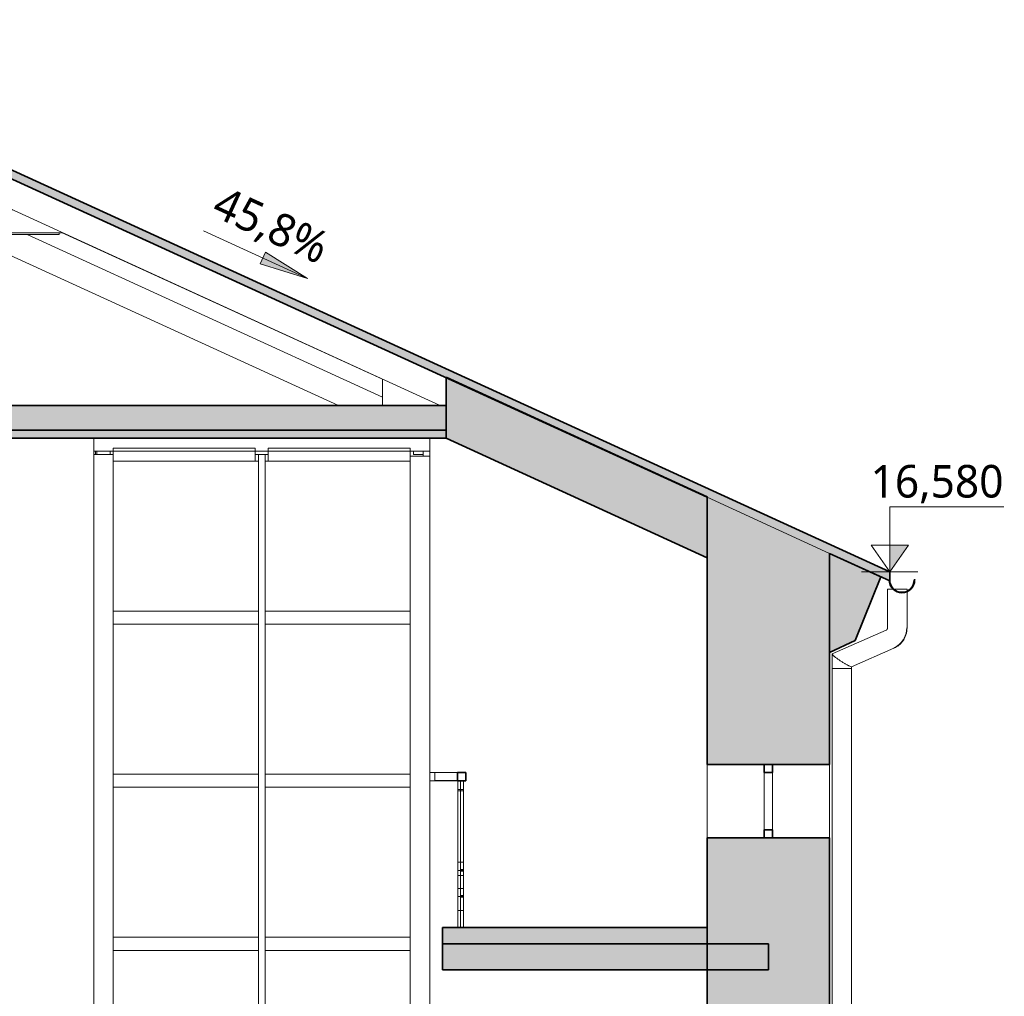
# Model space of a CAD drawing. Header units: metres. Extents: x -2.8 to 28.4, y -7 to 24.8.
# Tile 14 of 14: x 9.8 to 15.8, y 14 to 20. Entities that reach past the tile are written whole.
import ezdxf

# ---------------------------------------------------------------- set-up
doc = ezdxf.new("R2010")
doc.units = ezdxf.units.M
for name, color, linetype, lineweight in [('AV-KOTY', 7, 'Continuous', 5), ('AV-SRAFY', 7, 'Continuous', 35), ('AV-STAVBA', 7, 'Continuous', 18)]:
    doc.layers.add(name, color=color, linetype=linetype, lineweight=lineweight)
doc.styles.add('Trebuchet MS', font='trebuc.ttf', dxfattribs={"height": 0.2})

# ---------------------------------------------------------------- blocks, each defined once
blk = doc.blocks.new('Obdélníková příčel - Koncepční příčel interiérová 80_40-1398277-Řez A-A_')
at = {"layer": 'AV-STAVBA'}
blk.add_line((12.2982, 17.4), (12.2982, 17.32), dxfattribs=at)
blk = doc.blocks.new('Obdélníková příčel - Koncepční příčel interiérová 80_40-1398260-Řez A-A_')
at = {"layer": 'AV-STAVBA'}
blk.add_line((10.2382, 17.32), (10.2382, 17.4), dxfattribs=at)
blk = doc.blocks.new('Systémový panel - Prosklený panel - Interiérový-1045395-Řez A-A_')
at = {"layer": 'AV-STAVBA'}
blk.add_line((11.3082, 17.26), (11.2882, 17.26), dxfattribs=at)
blk = doc.blocks.new('Systémový panel - Prosklený panel - Interiérový-V3-Řez A-A_')
at = {"layer": 'AV-STAVBA'}
blk.add_line((11.2482, 17.26), (11.2282, 17.26), dxfattribs=at)
blk = doc.blocks.new('Systémový panel - Prosklený panel - Interiérový-1645773-Řez A-A_')
at = {"layer": 'AV-STAVBA'}
blk.add_line((10.2482, 17.3), (10.2482, 17.32), dxfattribs=at)
blk = doc.blocks.new('L Corner Mullion - 100x100-1395329-Řez A-A_')
at = {"layer": 'AV-STAVBA'}
for p, q in [((12.1782, 13.25), (12.1782, 14.29)), ((12.2982, 14.29), (12.2982, 13.25))]:
    blk.add_line(p, q, dxfattribs=at)
blk = doc.blocks.new('L Corner Mullion - 100x100-V4-Řez A-A_')
at = {"layer": 'AV-STAVBA'}
for p, q in [((12.1782, 14.29), (12.1782, 15.29)), ((12.2982, 15.29), (12.2982, 14.29))]:
    blk.add_line(p, q, dxfattribs=at)
blk = doc.blocks.new('L Corner Mullion - 100x100-1398207-Řez A-A_')
at = {"layer": 'AV-STAVBA'}
for p, q in [((12.1782, 15.29), (12.1782, 16.59)), ((12.2982, 16.59), (12.2982, 15.29))]:
    blk.add_line(p, q, dxfattribs=at)
blk = doc.blocks.new('L Corner Mullion - 100x100-1398286-Řez A-A_')
at = {"layer": 'AV-STAVBA'}
for p, q in [((12.1782, 17.29), (12.2982, 17.29)), ((12.1782, 16.59), (12.1782, 17.29)), ((12.2982, 17.29), (12.2982, 16.59))]:
    blk.add_line(p, q, dxfattribs=at)
blk = doc.blocks.new('Obdélníková příčel - Koncepční příčel interiérová 40_40-1045116-Řez A-A_')
at = {"layer": 'AV-STAVBA'}
for p, q in [((11.2482, 1.3), (11.2482, 0.3)), ((11.2882, 1.3), (11.2882, 0.3))]:
    blk.add_line(p, q, dxfattribs=at)
blk = doc.blocks.new('Obdélníková příčel - Koncepční příčel interiérová 40_40-1398309-Řez A-A_')
at = {"layer": 'AV-STAVBA'}
for p, q in [((11.2482, 17.3), (11.2882, 17.3)), ((11.2482, 17.3), (11.2482, 16.3)), ((11.2882, 17.3), (11.2882, 16.3))]:
    blk.add_line(p, q, dxfattribs=at)
blk = doc.blocks.new('Obdélníková příčel - Koncepční příčel interiérová 80_40-1045391-Řez A-A_')
at = {"layer": 'AV-STAVBA'}
for p, q in [((11.2882, 0.26), (11.2882, 0.34)), ((12.1782, 0.34), (11.2882, 0.34)), ((12.1782, 0.34), (12.1782, 0.26)), ((12.1782, 0.26), (11.2882, 0.26))]:
    blk.add_line(p, q, dxfattribs=at)
blk = doc.blocks.new('L Corner Mullion - 100x100-1044972-Řez A-A_')
at = {"layer": 'AV-STAVBA'}
for p, q in [((10.2382, 2.3), (10.2382, 3.3)), ((10.3582, 3.3), (10.3582, 2.3))]:
    blk.add_line(p, q, dxfattribs=at)
blk = doc.blocks.new('L Corner Mullion - 100x100-1395335-Řez A-A_')
at = {"layer": 'AV-STAVBA'}
for p, q in [((10.2382, 17.3), (10.3582, 17.3)), ((10.2382, 16.3), (10.2382, 17.3)), ((10.3582, 17.3), (10.3582, 16.3))]:
    blk.add_line(p, q, dxfattribs=at)
blk = doc.blocks.new('WI_2 - 1000x450-1316788-Řez A-A_')
at = {"layer": 'AV-STAVBA', "lineweight": 35}
for p, q in [((14.3482, 15.4), (14.3482, 15.35)), ((14.3982, 15.4), (14.3482, 15.4)), ((14.3982, 15.35), (14.3982, 15.4)), ((14.3482, 15.35), (14.3982, 15.35)), ((14.3482, 15), (14.3482, 14.95)), ((14.3982, 15), (14.3482, 15)), ((14.3982, 14.95), (14.3982, 15)), ((14.3482, 14.95), (14.3982, 14.95))]:
    blk.add_line(p, q, dxfattribs=at)
at = {"layer": 'AV-STAVBA'}
for p, q in [((14.3482, 15), (14.3482, 15.35)), ((14.3982, 15), (14.3982, 15.35))]:
    blk.add_line(p, q, dxfattribs=at)
blk = doc.blocks.new('Obdélníková příčel - Koncepční příčel interiérová 80_40-1398307-Řez A-A_')
at = {"layer": 'AV-STAVBA'}
for q in [(12.2982, 17.4), (11.2682, 17.32)]:
    blk.add_line((12.2982, 17.32), q, dxfattribs=at)
blk = doc.blocks.new('Obdélníková příčel - Koncepční příčel interiérová 80_40-1398313-Řez A-A_')
at = {"layer": 'AV-STAVBA'}
for p in [(10.2382, 17.4), (11.2682, 17.32)]:
    blk.add_line(p, (10.2382, 17.32), dxfattribs=at)
blk = doc.blocks.new('Obdélníková příčel - Koncepční příčel interiérová 80_40-1398319-Řez A-A_')
at = {"layer": 'AV-STAVBA'}
blk.add_line((10.2382, 17.32), (10.2382, 17.3), dxfattribs=at)
blk = doc.blocks.new('Obdélníková příčel - Koncepční příčel interiérová 80_40-1398321-Řez A-A_')
at = {"layer": 'AV-STAVBA'}
for p, q in [((12.2582, 17.29), (12.2582, 17.32)), ((12.2982, 17.32), (12.2982, 17.29))]:
    blk.add_line(p, q, dxfattribs=at)
blk = doc.blocks.new('Obdélníková příčel - Koncepční příčel interiérová 80_40-1398311-Řez A-A_')
at = {"layer": 'AV-STAVBA'}
for p, q in [((11.3082, 17.26), (11.3082, 17.34)), ((12.1782, 17.34), (11.3082, 17.34)), ((12.1782, 17.34), (12.1782, 17.26)), ((12.1782, 17.26), (11.3082, 17.26))]:
    blk.add_line(p, q, dxfattribs=at)
blk = doc.blocks.new('Obdélníková příčel - Koncepční příčel interiérová 80_40-1398322-Řez A-A_')
at = {"layer": 'AV-STAVBA'}
for p, q in [((10.2582, 17.32), (10.3382, 17.32)), ((10.2582, 17.32), (10.2582, 17.3)), ((10.3382, 17.32), (10.3382, 17.3)), ((10.3382, 17.3), (10.2582, 17.3))]:
    blk.add_line(p, q, dxfattribs=at)
blk = doc.blocks.new('Obdélníková příčel - Koncepční příčel interiérová 80_40-1398318-Řez A-A_')
at = {"layer": 'AV-STAVBA'}
for p, q in [((11.2282, 17.32), (11.3082, 17.32)), ((11.2282, 17.32), (11.2282, 17.3)), ((11.3082, 17.32), (11.3082, 17.3)), ((11.3082, 17.3), (11.2282, 17.3))]:
    blk.add_line(p, q, dxfattribs=at)
blk = doc.blocks.new('Railing - BA_Panel zábradlí-1398340-Řez A-A_')
at = {"layer": 'AV-STAVBA'}
for p, q in [((12.4856, 15.2372), (12.4856, 15.3)), ((12.5056, 15.3), (12.5056, 15.2372)), ((12.5056, 15.2466), (12.4856, 15.2466)), ((12.4856, 15.2372), (12.4856, 15.1666)), ((12.4856, 15.2372), (12.5056, 15.2372)), ((12.5056, 15.1666), (12.5056, 15.2372)), ((12.4856, 14.8), (12.4856, 15.1666)), ((12.5056, 15.1666), (12.5056, 14.8)), ((12.4856, 14.754), (12.4856, 14.8)), ((12.5056, 14.8), (12.4856, 14.8)), ((12.5056, 14.8), (12.5056, 14.754)), ((12.4856, 14.72), (12.4856, 14.7476)), ((12.5056, 14.7476), (12.5056, 14.72)), ((12.4856, 14.64), (12.4856, 14.72)), ((12.5056, 14.72), (12.4856, 14.72)), ((12.5056, 14.72), (12.5056, 14.64)), ((12.4856, 14.594), (12.4856, 14.64)), ((12.5056, 14.64), (12.4856, 14.64)), ((12.5056, 14.64), (12.5056, 14.594)), ((12.4856, 14.5036), (12.4856, 14.5876)), ((12.5056, 14.5876), (12.5056, 14.5036)), ((12.4856, 14.4236), (12.4856, 14.5036)), ((12.4856, 14.5036), (12.5056, 14.5036)), ((12.5056, 14.5036), (12.5056, 14.4236)), ((12.4856, 14.4236), (12.4856, 14.4)), ((12.5056, 14.4), (12.5056, 14.4236))]:
    blk.add_line(p, q, dxfattribs=at)
at = {"layer": 'AV-STAVBA', "lineweight": 25}
for p, q in [((12.4856, 14.754), (12.4856, 14.7476)), ((12.5056, 14.754), (12.4856, 14.754)), ((12.4856, 14.7476), (12.5056, 14.7476)), ((12.5056, 14.7476), (12.5056, 14.754)), ((12.4856, 14.594), (12.4856, 14.5876)), ((12.5056, 14.594), (12.4856, 14.594)), ((12.4856, 14.5876), (12.5056, 14.5876)), ((12.5056, 14.5876), (12.5056, 14.594))]:
    blk.add_line(p, q, dxfattribs=at)
blk = doc.blocks.new('Railing - Railing-1398326-Řez A-A_')
at = {"layer": 'AV-STAVBA'}
for p, q in [((12.2982, 15.35), (12.3282, 15.35)), ((12.3282, 15.351), (12.4682, 15.351)), ((12.3282, 15.351), (12.3282, 15.301)), ((12.3282, 15.35), (12.3282, 15.3)), ((12.4682, 15.351), (12.5182, 15.351)), ((12.2982, 15.3), (12.3282, 15.3)), ((12.3282, 15.301), (12.4682, 15.301))]:
    blk.add_line(p, q, dxfattribs=at)
at = {"layer": 'AV-STAVBA', "lineweight": 35}
for p, q in [((12.5182, 15.35), (12.4682, 15.35)), ((12.4682, 15.35), (12.4682, 15.3)), ((12.5182, 15.3), (12.5182, 15.35)), ((12.4682, 15.3), (12.5182, 15.3))]:
    blk.add_line(p, q, dxfattribs=at)
blk.add_blockref('Railing - BA_Panel zábradlí-1398340-Řez A-A_', (0, 0))
blk = doc.blocks.new('Railing - BA_Panel zábradlí-V32-Řez A-A_')
at = {"layer": 'AV-STAVBA'}
for p, q in [((12.4708, 15.2372), (12.4708, 15.3)), ((12.4856, 15.2466), (12.4708, 15.2466)), ((12.4708, 15.2372), (12.4708, 15.1666)), ((12.4708, 15.2372), (12.4856, 15.2372)), ((12.4708, 14.8), (12.4708, 15.1666)), ((12.4708, 14.75), (12.4708, 14.8)), ((12.4708, 14.8), (12.4856, 14.8)), ((12.4708, 14.72), (12.4708, 14.75)), ((12.4708, 14.75), (12.4856, 14.75)), ((12.4708, 14.64), (12.4708, 14.72)), ((12.4708, 14.72), (12.4856, 14.72)), ((12.4708, 14.59), (12.4708, 14.64)), ((12.4708, 14.64), (12.4856, 14.64)), ((12.4708, 14.5036), (12.4708, 14.59)), ((12.4708, 14.59), (12.4856, 14.59)), ((12.4708, 14.4236), (12.4708, 14.5036)), ((12.4708, 14.5036), (12.4856, 14.5036)), ((12.4708, 14.4236), (12.4708, 14.4))]:
    blk.add_line(p, q, dxfattribs=at)
blk = doc.blocks.new('Railing - Railing-1398582-Řez A-A_')
at = {"layer": 'AV-STAVBA'}
for p in [(12.3282, 15.3), (12.4693, 15.3)]:
    blk.add_line(p, (12.3382, 15.3), dxfattribs=at)
blk.add_blockref('Railing - BA_Panel zábradlí-V32-Řez A-A_', (0, 0))
blk = doc.blocks.new('SFR_Trám_dřevo - 50_140-1437733-Řez A-A_')
at = {"layer": 'AV-STAVBA'}
for p, q in [((5.1206, 18.8), (4.7641, 18.8)), ((9.239, 18.8), (5.2355, 18.8)), ((9.7424, 18.8), (9.3506, 18.8)), ((4.3213, 18.66), (5.1206, 18.66)), ((5.2363, 18.66), (9.2386, 18.66)), ((9.3514, 18.66), (10.0414, 18.66)), ((10.0414, 18.6631), (10.0414, 18.66))]:
    blk.add_line(p, q, dxfattribs=at)
blk = doc.blocks.new('SFR_Trám_dřevo - 50_140-V38-Řez A-A_')
at = {"layer": 'AV-STAVBA'}
for p, q in [((4.2896, 18.65), (5.1048, 18.65)), ((5.2364, 18.65), (7.9748, 18.65)), ((8.9748, 18.65), (9.2228, 18.65)), ((9.3514, 18.65), (10.0255, 18.65)), ((10.0255, 18.66), (10.0255, 18.65))]:
    blk.add_line(p, q, dxfattribs=at)
blk = doc.blocks.new('GM_Dešťový svod_01 - GM_Dešťový svod_01-1503299-Řez A-A_')
at = {"layer": 'AV-STAVBA'}
for p, q in [((15.1028, 16.475), (15.1028, 16.2368)), ((15.1377, 16.475), (15.1028, 16.475)), ((15.2213, 16.475), (15.1423, 16.475)), ((15.2228, 16.475), (15.2213, 16.475)), ((15.2228, 16.4625), (15.2228, 16.475)), ((15.2228, 16.2368), (15.2228, 16.4595)), ((15.0943, 16.2228), (14.7639, 16.0782)), ((14.8827, 15.9993), (15.1424, 16.1129)), ((14.7633, 16.0774), (14.7633, 15.989)), ((14.8833, 15.989), (14.8833, 16.0001)), ((14.7632, 15.989), (14.7632, 10.904)), ((14.7653, 15.989), (14.7632, 15.989)), ((14.8232, 15.989), (14.7657, 15.989)), ((14.8752, 15.989), (14.8232, 15.989)), ((14.8812, 15.989), (14.8766, 15.989)), ((14.8818, 15.989), (14.8833, 15.989)), ((14.8832, 15.989), (14.8822, 15.989)), ((14.8832, 5.9747), (14.8832, 15.989))]:
    blk.add_line(p, q, dxfattribs=at)
at = {"layer": 'AV-STAVBA', "flags": 128}
for points in [[(15.1028, 16.2368), (15.1028, 16.2362), (15.1027, 16.2355), (15.1027, 16.2349), (15.1026, 16.2342), (15.1025, 16.2336), (15.1023, 16.2329), (15.1022, 16.2323), (15.102, 16.2317), (15.1018, 16.2311), (15.1016, 16.2305), (15.1013, 16.2299), (15.101, 16.2293), (15.1007, 16.2288), (15.1004, 16.2283), (15.1001, 16.2278), (15.0998, 16.2273), (15.0994, 16.2268), (15.0991, 16.2264), (15.0987, 16.2259), (15.0983, 16.2255), (15.0979, 16.2251), (15.0975, 16.2248), (15.097, 16.2244), (15.0966, 16.2241), (15.0962, 16.2238), (15.0958, 16.2235), (15.0953, 16.2233), (15.0949, 16.2231), (15.0944, 16.2228), (15.0943, 16.2228)], [(15.1416, 16.1147), (15.1464, 16.1169), (15.1511, 16.1193), (15.1558, 16.1219), (15.1603, 16.1247), (15.1646, 16.1277), (15.1689, 16.1308), (15.173, 16.1341), (15.177, 16.1376), (15.1808, 16.1412), (15.1845, 16.145), (15.1881, 16.1489), (15.1915, 16.153), (15.1947, 16.1571), (15.1977, 16.1614), (15.2006, 16.1659), (15.2033, 16.1704), (15.2058, 16.175), (15.2081, 16.1798), (15.2103, 16.1846), (15.2122, 16.1895), (15.214, 16.1944), (15.2155, 16.1995), (15.2169, 16.2045), (15.218, 16.2097), (15.219, 16.2148), (15.2198, 16.2201), (15.2203, 16.2253), (15.2207, 16.2305), (15.2208, 16.2358), (15.2208, 16.2368)], [(15.1424, 16.1129), (15.1473, 16.1151), (15.1521, 16.1176), (15.1568, 16.1202), (15.1613, 16.123), (15.1658, 16.1261), (15.1701, 16.1292), (15.1743, 16.1326), (15.1783, 16.1361), (15.1822, 16.1398), (15.186, 16.1436), (15.1896, 16.1476), (15.193, 16.1517), (15.1963, 16.156), (15.1994, 16.1603), (15.2023, 16.1648), (15.205, 16.1694), (15.2076, 16.1741), (15.2099, 16.1789), (15.2121, 16.1838), (15.2141, 16.1888), (15.2159, 16.1938), (15.2174, 16.1989), (15.2188, 16.2041), (15.22, 16.2093), (15.221, 16.2145), (15.2217, 16.2198), (15.2223, 16.2251), (15.2227, 16.2304), (15.2228, 16.2358), (15.2228, 16.2368)]]:
    blk.add_lwpolyline(points, dxfattribs=at)
at = {"layer": 'AV-STAVBA'}
blk.add_open_spline([(14.7648, 16.0784), (14.7637, 16.0784), (14.7627, 16.0775), (14.7648, 16.0742), (14.7686, 16.0703), (14.7723, 16.0669), (14.7769, 16.063), (14.7823, 16.0586), (14.7884, 16.054), (14.7951, 16.049), (14.8022, 16.0439), (14.8098, 16.0388), (14.8175, 16.0336), (14.8254, 16.0285), (14.8332, 16.0235), (14.8409, 16.0189), (14.8483, 16.0145), (14.8552, 16.0106), (14.8616, 16.0072), (14.8692, 16.0034), (14.8769, 16), (14.8806, 15.9991), (14.8818, 15.9991)], degree=3, knots=[0, 0, 0, 0, 0.083333, 0.166667, 0.208333, 0.25, 0.291667, 0.333333, 0.375, 0.416667, 0.458333, 0.5, 0.541667, 0.583333, 0.625, 0.666667, 0.708333, 0.75, 0.791667, 0.833333, 0.916667, 1, 1, 1, 1], dxfattribs=at)
blk.add_open_spline([(14.8818, 15.9991), (14.8822, 15.9991), (14.8825, 15.9992), (14.8827, 15.9993)], degree=3, dxfattribs=at)
blk = doc.blocks.new('Obdélníková příčel - Koncepční příčel interiérová 80_40-V48-Řez A-A_')
at = {"layer": 'AV-STAVBA'}
for p in [(12.1982, 17.32), (12.2582, 17.3)]:
    blk.add_line(p, (12.1982, 17.3), dxfattribs=at)
blk = doc.blocks.new('Řísma 2NP_ vnitroblok - Řísma 2NP_ vnitroblok-1646675-Řez A-A_')
at = {"layer": 'AV-STAVBA'}
for points in [[(14.7482, 16.0871), (14.9058, 16.1606), (15.0632, 16.55), (14.7482, 16.6943), (14.7482, 16.1157)], [(14.7482, 10.755), (14.789, 10.774), (14.789, 10.904), (14.7482, 10.904)], [(14.7482, 6.115), (14.789, 6.134), (14.789, 6.264), (14.7482, 6.264)]]:
    blk.add_hatch(color=256, dxfattribs=at).paths.add_polyline_path(points)
at = {"layer": 'AV-STAVBA', "lineweight": 35}
for p, q in [((14.7482, 16.6943), (14.7482, 16.0871)), ((15.0632, 16.55), (14.7482, 16.6943)), ((14.9058, 16.1606), (15.0632, 16.55)), ((14.7482, 16.0871), (14.9058, 16.1606)), ((14.7482, 10.904), (14.7482, 10.755)), ((14.789, 10.904), (14.7482, 10.904)), ((14.789, 10.774), (14.789, 10.904)), ((14.7482, 10.755), (14.789, 10.774)), ((14.7482, 6.264), (14.7482, 6.115)), ((14.789, 6.264), (14.7482, 6.264)), ((14.789, 6.134), (14.789, 6.264)), ((14.7482, 6.115), (14.789, 6.134))]:
    blk.add_line(p, q, dxfattribs=at)
blk = doc.blocks.new('Spot Elevations - Vyskova kota vertikalni-6115-Řez A-A_')
at = {"layer": 'AV-KOTY', "true_color": 0x0000ff}
blk.add_hatch(color=5, dxfattribs=at).paths.add_polyline_path([(3.955, -3.95), (3.955, -3.7862), (4.0697, -3.7862)])
at = {"layer": 'AV-KOTY', "color": 5, "true_color": 0x0000ff}
for p, q in [((3.955, -3.55), (4.655, -3.55)), ((3.955, -3.95), (3.955, -3.55)), ((3.8403, -3.7862), (4.0697, -3.7862)), ((3.955, -3.95), (3.8403, -3.7862)), ((3.955, -3.95), (4.0697, -3.7862)), ((3.955, -3.95), (4.0697, -3.7862)), ((4.0697, -3.7862), (3.955, -3.7862)), ((3.955, -3.7862), (3.955, -3.95)), ((3.7823, -3.95), (4.1276, -3.95))]:
    blk.add_line(p, q, dxfattribs=at)

msp = doc.modelspace()

# ---------------------------------------------------------------- hatches: boundary and pattern name
at = {"layer": 'AV-SRAFY', "lineweight": 18}
h = msp.add_hatch(color=256, dxfattribs=at)
h.paths.add_polyline_path([(14.3879, 14.3), (14.7482, 14.3), (14.7482, 14.95), (13.9982, 14.95), (13.9982, 14.3)])
h.paths.add_polyline_path([(13.9982, 15.4), (14.7482, 15.4), (14.7482, 16.6943), (13.9982, 17.0378), (13.9982, 16.1157)])
for points in [[(13.9982, 14.3), (13.9982, 14.4), (12.3759, 14.4), (12.3759, 14.3), (13.9918, 14.3)], [(14.3732, 14.14), (14.3732, 14.3), (12.3759, 14.3), (12.3759, 14.14), (13.9918, 14.14)]]:
    msp.add_hatch(color=256, dxfattribs=at).paths.add_polyline_path(points)
h = msp.add_hatch(color=256, dxfattribs=at)
h.paths.add_polyline_path([(14.3879, 10.1), (14.7482, 10.1), (14.7482, 11), (14.1782, 11), (14.1782, 10.1), (14.1898, 10.1)])
h.paths.add_polyline_path([(14.7482, 13.25), (14.7482, 14.3), (13.9982, 14.3), (13.9982, 13.3984), (14.3182, 13.3823), (14.3182, 13.25), (14.3879, 13.25)])
at = {"layer": 'AV-STAVBA'}
for points in [[(15.117, 16.5254), (15.117, 16.5804), (7.724, 19.9664), (-0.3064, 17.4278), (-0.3064, 17.3754), (7.7207, 19.9129), (14.7839, 16.6779)], [(13.9982, 16.6667), (13.9982, 17.0407), (12.3982, 17.774), (12.3982, 17.4), (13.9918, 16.6696)], [(5.2783, 17.45), (12.3982, 17.45), (12.3982, 17.6), (0.9782, 17.6), (0.9782, 17.45), (4.4862, 17.45)], [(11.6154, 17.4), (12.3982, 17.4), (12.3982, 17.45), (8.0382, 17.45), (8.0382, 17.4), (10.8233, 17.4)]]:
    msp.add_hatch(color=256, dxfattribs=at).paths.add_polyline_path(points)

# ---------------------------------------------------------------- linework, layer by layer
at = {"layer": 'AV-STAVBA', "lineweight": 35}
for p, q in [((15.117, 16.5804), (7.724, 19.9664)), ((7.7207, 19.9129), (13.9982, 17.0378)), ((13.9982, 17.0407), (12.3982, 17.774)), ((12.3982, 17.4), (12.3982, 17.774)), ((12.3982, 17.6), (0.9782, 17.6)), ((12.3982, 17.45), (7.4882, 17.45)), ((8.0382, 17.4), (12.3982, 17.4)), ((12.3982, 17.4), (13.9982, 16.6667)), ((13.9982, 15.4), (13.9982, 17.0407)), ((14.7482, 15.4), (14.7482, 16.6943)), ((14.7482, 16.6943), (15.117, 16.5254)), ((15.117, 16.5254), (15.117, 16.5804)), ((15.117, 16.5304), (15.1144, 16.5304)), ((15.2696, 16.5304), (15.2722, 16.5304)), ((13.9982, 15.4), (14.7482, 15.4)), ((13.9982, 14.95), (13.9982, 13.3984)), ((14.7482, 14.95), (13.9982, 14.95)), ((14.7482, 13.25), (14.7482, 14.95)), ((12.3759, 14.4), (12.3759, 14.14)), ((13.9982, 14.4), (12.3759, 14.4)), ((12.3759, 14.3), (14.3732, 14.3)), ((14.3732, 14.14), (14.3732, 14.3)), ((12.3759, 14.14), (14.3732, 14.14))]:
    msp.add_line(p, q, dxfattribs=at)
at = {"layer": 'AV-STAVBA'}
for p, q in [((9.363, 18.9738), (12.3624, 17.6)), ((9.4455, 18.65), (11.738, 17.6)), ((9.8297, 18.65), (12.0082, 17.6522)), ((10.0414, 18.6618), (12.0082, 17.7615)), ((12.0082, 17.7622), (12.0082, 17.6)), ((14.7482, 16.6943), (13.9982, 17.0378)), ((13.9982, 14.95), (13.9982, 15.4)), ((14.7482, 15.4), (14.7482, 14.95))]:
    msp.add_line(p, q, dxfattribs=at)
at = {"layer": 'AV-STAVBA', "lineweight": 35}
for centre, radius, start, end in [((15.192, 16.5304), 0.0776, 180, 0), ((15.192, 16.5304), 0.075, 180, 0), ((15.2696, 16.5304), 0.00262, 0, 180)]:
    msp.add_arc(centre, radius, start, end, dxfattribs=at)

# ---------------------------------------------------------------- block references
at = {"layer": 'AV-KOTY', "color": 5, "true_color": 0x0000ff}
msp.add_blockref('Spot Elevations - Vyskova kota vertikalni-6115-Řez A-A_', (11.162, 20.5304), dxfattribs=at)
at = {"layer": 'AV-STAVBA'}
for name, p in [('SFR_Trám_dřevo - 50_140-1437733-Řez A-A_', (0, 0)), ('SFR_Trám_dřevo - 50_140-V38-Řez A-A_', (0, 0)), ('Obdélníková příčel - Koncepční příčel interiérová 80_40-1398260-Řez A-A_', (0, 0)), ('Obdélníková příčel - Koncepční příčel interiérová 80_40-1398313-Řez A-A_', (0, 0)), ('Obdélníková příčel - Koncepční příčel interiérová 80_40-1398307-Řez A-A_', (0, 0)), ('Obdélníková příčel - Koncepční příčel interiérová 80_40-1398277-Řez A-A_', (0, 0)), ('Obdélníková příčel - Koncepční příčel interiérová 80_40-1398319-Řez A-A_', (0, 0)), ('Systémový panel - Prosklený panel - Interiérový-1645773-Řez A-A_', (0, 0)), ('Obdélníková příčel - Koncepční příčel interiérová 80_40-1398322-Řez A-A_', (0, 0)), ('Obdélníková příčel - Koncepční příčel interiérová 80_40-1398311-Řez A-A_', (-0.95, 0)), ('Obdélníková příčel - Koncepční příčel interiérová 80_40-1398318-Řez A-A_', (0, 0)), ('Obdélníková příčel - Koncepční příčel interiérová 80_40-1398311-Řez A-A_', (0, 0)), ('Obdélníková příčel - Koncepční příčel interiérová 80_40-V48-Řez A-A_', (0, 0)), ('Obdélníková příčel - Koncepční příčel interiérová 80_40-1398321-Řez A-A_', (0, 0)), ('L Corner Mullion - 100x100-1395335-Řez A-A_', (0, 0)), ('Systémový panel - Prosklený panel - Interiérový-V3-Řez A-A_', (0, 0)), ('Obdélníková příčel - Koncepční příčel interiérová 40_40-1398309-Řez A-A_', (0, 0)), ('Systémový panel - Prosklený panel - Interiérový-1045395-Řez A-A_', (0, 0)), ('L Corner Mullion - 100x100-1398286-Řez A-A_', (0, 0)), ('Řísma 2NP_ vnitroblok - Řísma 2NP_ vnitroblok-1646675-Řez A-A_', (0, 0)), ('L Corner Mullion - 100x100-1398207-Řez A-A_', (0, 0)), ('GM_Dešťový svod_01 - GM_Dešťový svod_01-1503299-Řez A-A_', (0, 0)), ('L Corner Mullion - 100x100-1044972-Řez A-A_', (0, 13)), ('Obdélníková příčel - Koncepční příčel interiérová 80_40-1045391-Řez A-A_', (-0.93, 16)), ('Obdélníková příčel - Koncepční příčel interiérová 40_40-1045116-Řez A-A_', (0, 15)), ('Obdélníková příčel - Koncepční příčel interiérová 80_40-1045391-Řez A-A_', (0, 16)), ('WI_2 - 1000x450-1316788-Řez A-A_', (0, 0)), ('Obdélníková příčel - Koncepční příčel interiérová 80_40-1045391-Řez A-A_', (-0.93, 15)), ('Obdélníková příčel - Koncepční příčel interiérová 80_40-1045391-Řez A-A_', (0, 15)), ('Railing - Railing-1398326-Řez A-A_', (0, 0)), ('L Corner Mullion - 100x100-1044972-Řez A-A_', (0, 12)), ('Obdélníková příčel - Koncepční příčel interiérová 40_40-1045116-Řez A-A_', (0, 14)), ('L Corner Mullion - 100x100-V4-Řez A-A_', (0, 0)), ('Railing - Railing-1398582-Řez A-A_', (0, 0)), ('Obdélníková příčel - Koncepční příčel interiérová 80_40-1045391-Řez A-A_', (-0.93, 14)), ('Obdélníková příčel - Koncepční příčel interiérová 80_40-1045391-Řez A-A_', (0, 14)), ('L Corner Mullion - 100x100-1044972-Řez A-A_', (0, 11)), ('Obdélníková příčel - Koncepční příčel interiérová 40_40-1045116-Řez A-A_', (0, 13)), ('L Corner Mullion - 100x100-1395329-Řez A-A_', (0, 0))]:
    msp.add_blockref(name, p, dxfattribs=at)

# ---------------------------------------------------------------- texts
at = {"layer": 'AV-KOTY', "color": 5, "true_color": 0x0000ff, "insert": (14.9995, 17.2363), "char_height": 0.2, "width": 1.002048, "attachment_point": 1, "line_spacing_factor": 1.048425, "style": 'Trebuchet MS'}
msp.add_mtext('16,580', dxfattribs=at)

# ---------------------------------------------------------------- next in the draw order: texts
at = {"layer": 'AV-KOTY', "color": 5, "true_color": 0x0000ff, "insert": (11.0346, 18.9516), "char_height": 0.2, "width": 0.851123, "attachment_point": 1, "rotation": 335.39176, "line_spacing_factor": 1.048425, "style": 'Trebuchet MS', "bg_fill": 3, "box_fill_scale": 1.25, "bg_fill_color": 256, "bg_fill_true_color": 13158600, "bg_fill_transparency": 0}
msp.add_mtext('45,8%', dxfattribs=at)

# ---------------------------------------------------------------- next in the draw order: hatches: boundary and pattern name
at = {"layer": 'AV-KOTY', "true_color": 0x0000ff}
msp.add_hatch(color=5, dxfattribs=at).paths.add_polyline_path([(11.5478, 18.3801), (11.2915, 18.5409), (11.2586, 18.4691)])

# ---------------------------------------------------------------- next in the draw order: linework, layer by layer
at = {"layer": 'AV-KOTY', "color": 5, "true_color": 0x0000ff}
for p, q in [((10.9114, 18.6715), (11.5478, 18.3801)), ((11.2915, 18.5409), (11.2586, 18.4691)), ((11.5478, 18.3801), (11.2915, 18.5409)), ((11.2586, 18.4691), (11.5478, 18.3801))]:
    msp.add_line(p, q, dxfattribs=at)

doc.saveas('drawing.dxf')
